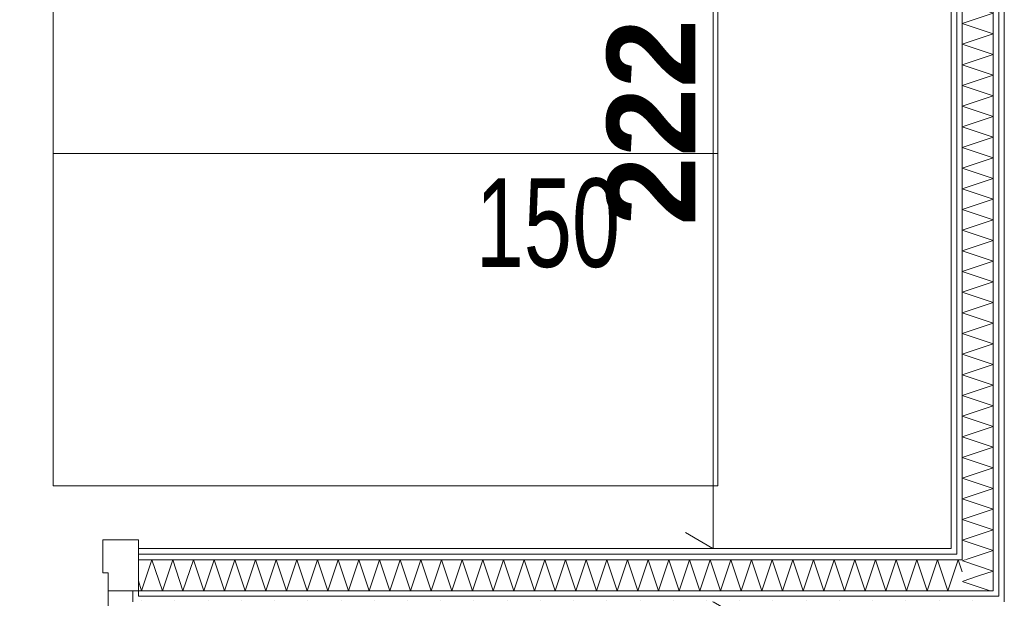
# Model space of a CAD drawing. Extents: x -7314 to 11761, y 144 to 9383.
# Tile 52 of 193: x 1113 to 1335, y 3343 to 3474. Entities that reach past the tile are written whole.
import ezdxf
from ezdxf.xclip import XClip

# ---------------------------------------------------------------- set-up
doc = ezdxf.new("R2010")
doc.units = 0
doc.header["$MEASUREMENT"] = 0
doc.header["$XCLIPFRAME"] = 0
doc.linetypes.add('Wipeout_Contour', pattern=[20000, 0, -20000])
for name, color, linetype in [('FORMA - Arch 01 - 220-A Ściany', 7, 'Continuous'), ('FORMA - Arch 02 - Strefy', 7, 'Continuous'), ('FORMA - Arch 04 - Wymiary ogólne', 7, 'Continuous')]:
    doc.layers.add(name, color=color, linetype=linetype)
doc.styles.add('STYL_AUTOMATYCZNY_7', font='arial.ttf', dxfattribs={"width": 0.7})
doc.styles.add('STYL_AUTOMATYCZNY_9', font='arial.ttf')
pattern_1 = [(0, (4185.3, -5972.398), (0, 7.5), [0, -7.5])]

# ---------------------------------------------------------------- blocks, each defined once
blk = doc.blocks.new('*X47')
at = {"layer": 'FORMA - Arch 01 - 220-A Ściany', "color": 7, "linetype": 'Continuous', "lineweight": 5, "ltscale": 0.025}
for p, q in [((1325.71, 3351.66), (1325.54, 3351.6)), ((1325.54, 3351.6), (1325.89, 3351.49)), ((1329.21, 3348.16), (1325.54, 3346.94)), ((1325.54, 3346.94), (1331.85, 3344.83))]:
    blk.add_line(p, q, dxfattribs=at)
blk = doc.blocks.new('*X55')
at = {"layer": 'FORMA - Arch 01 - 220-A Ściany', "color": 7, "linetype": 'Continuous', "lineweight": 5, "ltscale": 0.025}
for p, q in [((1329.23, 3579.04), (1332.54, 3577.94)), ((1332.54, 3577.94), (1325.54, 3575.6)), ((1325.54, 3575.6), (1332.54, 3573.27)), ((1332.54, 3573.27), (1325.54, 3570.94)), ((1325.54, 3570.94), (1332.54, 3568.6)), ((1332.54, 3568.6), (1325.54, 3566.27)), ((1325.54, 3566.27), (1332.54, 3563.94)), ((1332.54, 3563.94), (1325.54, 3561.6)), ((1325.54, 3561.6), (1332.54, 3559.27)), ((1332.54, 3559.27), (1325.54, 3556.94)), ((1325.54, 3556.94), (1332.54, 3554.6)), ((1332.54, 3554.6), (1325.54, 3552.27)), ((1325.54, 3552.27), (1332.54, 3549.94)), ((1332.54, 3549.94), (1325.54, 3547.6)), ((1325.54, 3547.6), (1332.54, 3545.27)), ((1332.54, 3545.27), (1325.54, 3542.94)), ((1325.54, 3542.94), (1332.54, 3540.6)), ((1332.54, 3540.6), (1325.54, 3538.27)), ((1325.54, 3538.27), (1332.54, 3535.94)), ((1332.54, 3535.94), (1325.54, 3533.6)), ((1325.54, 3533.6), (1332.54, 3531.27)), ((1332.54, 3531.27), (1325.54, 3528.94)), ((1325.54, 3528.94), (1332.54, 3526.6)), ((1332.54, 3526.6), (1325.54, 3524.27)), ((1325.54, 3524.27), (1332.54, 3521.94)), ((1332.54, 3521.94), (1325.54, 3519.6)), ((1325.54, 3519.6), (1332.54, 3517.27)), ((1332.54, 3517.27), (1325.54, 3514.94)), ((1325.54, 3514.94), (1332.54, 3512.6)), ((1332.54, 3512.6), (1325.54, 3510.27)), ((1325.54, 3510.27), (1332.54, 3507.94)), ((1332.54, 3507.94), (1325.54, 3505.6)), ((1325.54, 3505.6), (1332.54, 3503.27)), ((1332.54, 3503.27), (1325.54, 3500.94)), ((1325.54, 3500.94), (1332.54, 3498.6)), ((1332.54, 3498.6), (1325.54, 3496.27)), ((1325.54, 3496.27), (1332.54, 3493.94)), ((1332.54, 3493.94), (1325.54, 3491.6)), ((1325.54, 3491.6), (1332.54, 3489.27)), ((1332.54, 3489.27), (1325.54, 3486.94)), ((1325.54, 3486.94), (1332.54, 3484.6)), ((1332.54, 3484.6), (1325.54, 3482.27)), ((1325.54, 3482.27), (1332.54, 3479.94)), ((1332.54, 3479.94), (1325.54, 3477.6)), ((1325.54, 3477.6), (1332.54, 3475.27)), ((1332.54, 3475.27), (1325.54, 3472.94)), ((1325.54, 3472.94), (1332.54, 3470.6)), ((1332.54, 3470.6), (1325.54, 3468.27)), ((1325.54, 3468.27), (1332.54, 3465.94)), ((1332.54, 3465.94), (1325.54, 3463.6)), ((1325.54, 3463.6), (1332.54, 3461.27)), ((1332.54, 3461.27), (1325.54, 3458.94)), ((1325.54, 3458.94), (1332.54, 3456.6)), ((1332.54, 3456.6), (1325.54, 3454.27)), ((1325.54, 3454.27), (1332.54, 3451.94)), ((1332.54, 3451.94), (1325.54, 3449.6)), ((1325.54, 3449.6), (1332.54, 3447.27)), ((1332.54, 3447.27), (1325.54, 3444.94)), ((1325.54, 3444.94), (1332.54, 3442.6)), ((1332.54, 3442.6), (1325.54, 3440.27)), ((1325.54, 3440.27), (1332.54, 3437.94)), ((1332.54, 3437.94), (1325.54, 3435.6)), ((1325.54, 3435.6), (1332.54, 3433.27)), ((1332.54, 3433.27), (1325.54, 3430.94)), ((1325.54, 3430.94), (1332.54, 3428.6)), ((1332.54, 3428.6), (1325.54, 3426.27)), ((1325.54, 3426.27), (1332.54, 3423.94)), ((1332.54, 3423.94), (1325.54, 3421.6)), ((1325.54, 3421.6), (1332.54, 3419.27)), ((1332.54, 3419.27), (1325.54, 3416.94)), ((1325.54, 3416.94), (1332.54, 3414.6)), ((1332.54, 3414.6), (1325.54, 3412.27)), ((1325.54, 3412.27), (1332.54, 3409.94)), ((1332.54, 3409.94), (1325.54, 3407.6)), ((1325.54, 3407.6), (1332.54, 3405.27)), ((1332.54, 3405.27), (1325.54, 3402.94)), ((1325.54, 3402.94), (1332.54, 3400.6)), ((1332.54, 3400.6), (1325.54, 3398.27)), ((1325.54, 3398.27), (1332.54, 3395.94)), ((1332.54, 3395.94), (1325.54, 3393.6)), ((1325.54, 3393.6), (1332.54, 3391.27)), ((1332.54, 3391.27), (1325.54, 3388.94)), ((1325.54, 3388.94), (1332.54, 3386.6)), ((1332.54, 3386.6), (1325.54, 3384.27)), ((1325.54, 3384.27), (1332.54, 3381.94)), ((1332.54, 3381.94), (1325.54, 3379.6)), ((1325.54, 3379.6), (1332.54, 3377.27)), ((1332.54, 3377.27), (1325.54, 3374.94)), ((1325.54, 3374.94), (1332.54, 3372.6)), ((1332.54, 3372.6), (1325.54, 3370.27)), ((1325.54, 3370.27), (1332.54, 3367.94)), ((1332.54, 3367.94), (1325.54, 3365.6)), ((1325.54, 3365.6), (1332.54, 3363.27)), ((1332.54, 3363.27), (1325.54, 3360.94)), ((1325.54, 3360.94), (1332.54, 3358.6)), ((1332.54, 3358.6), (1325.54, 3356.27)), ((1325.54, 3356.27), (1332.54, 3353.94)), ((1332.54, 3353.94), (1326.23, 3351.83))]:
    blk.add_line(p, q, dxfattribs=at)
blk = doc.blocks.new('*X56')
at = {"layer": 'FORMA - Arch 01 - 220-A Ściany', "color": 7, "linetype": 'Continuous', "lineweight": 5, "ltscale": 0.025}
for p, q in [((1326.23, 3351.83), (1325.71, 3351.66)), ((1325.89, 3351.49), (1332.54, 3349.27)), ((1332.54, 3349.27), (1329.21, 3348.16))]:
    blk.add_line(p, q, dxfattribs=at)
blk = doc.blocks.new('*X415')
at = {"layer": 'FORMA - Arch 01 - 220-A Ściany', "color": 7, "linetype": 'Continuous', "lineweight": 5, "ltscale": 0.025}
for p, q in [((1142.63, 3351.83), (1140.3, 3344.83)), ((1144.97, 3344.83), (1142.63, 3351.83)), ((1147.3, 3351.83), (1144.97, 3344.83)), ((1149.63, 3344.83), (1147.3, 3351.83)), ((1151.97, 3351.83), (1149.63, 3344.83)), ((1154.3, 3344.83), (1151.97, 3351.83)), ((1156.63, 3351.83), (1154.3, 3344.83)), ((1158.97, 3344.83), (1156.63, 3351.83)), ((1161.3, 3351.83), (1158.97, 3344.83)), ((1163.63, 3344.83), (1161.3, 3351.83)), ((1165.97, 3351.83), (1163.63, 3344.83)), ((1168.3, 3344.83), (1165.97, 3351.83)), ((1170.63, 3351.83), (1168.3, 3344.83)), ((1172.97, 3344.83), (1170.63, 3351.83)), ((1175.3, 3351.83), (1172.97, 3344.83)), ((1177.63, 3344.83), (1175.3, 3351.83)), ((1179.97, 3351.83), (1177.63, 3344.83)), ((1182.3, 3344.83), (1179.97, 3351.83)), ((1184.63, 3351.83), (1182.3, 3344.83)), ((1186.97, 3344.83), (1184.63, 3351.83)), ((1189.3, 3351.83), (1186.97, 3344.83)), ((1191.63, 3344.83), (1189.3, 3351.83)), ((1193.97, 3351.83), (1191.63, 3344.83)), ((1196.3, 3344.83), (1193.97, 3351.83)), ((1198.63, 3351.83), (1196.3, 3344.83)), ((1200.97, 3344.83), (1198.63, 3351.83)), ((1203.3, 3351.83), (1200.97, 3344.83)), ((1205.63, 3344.83), (1203.3, 3351.83)), ((1207.97, 3351.83), (1205.63, 3344.83)), ((1210.3, 3344.83), (1207.97, 3351.83)), ((1212.63, 3351.83), (1210.3, 3344.83)), ((1214.97, 3344.83), (1212.63, 3351.83)), ((1217.3, 3351.83), (1214.97, 3344.83)), ((1219.63, 3344.83), (1217.3, 3351.83)), ((1221.97, 3351.83), (1219.63, 3344.83)), ((1224.3, 3344.83), (1221.97, 3351.83)), ((1226.63, 3351.83), (1224.3, 3344.83)), ((1228.97, 3344.83), (1226.63, 3351.83)), ((1231.3, 3351.83), (1228.97, 3344.83)), ((1233.63, 3344.83), (1231.3, 3351.83)), ((1235.97, 3351.83), (1233.63, 3344.83)), ((1238.3, 3344.83), (1235.97, 3351.83)), ((1240.63, 3351.83), (1238.3, 3344.83)), ((1242.97, 3344.83), (1240.63, 3351.83)), ((1245.3, 3351.83), (1242.97, 3344.83)), ((1247.63, 3344.83), (1245.3, 3351.83)), ((1249.97, 3351.83), (1247.63, 3344.83)), ((1252.3, 3344.83), (1249.97, 3351.83)), ((1254.63, 3351.83), (1252.3, 3344.83)), ((1256.97, 3344.83), (1254.63, 3351.83)), ((1259.3, 3351.83), (1256.97, 3344.83)), ((1261.63, 3344.83), (1259.3, 3351.83)), ((1263.97, 3351.83), (1261.63, 3344.83)), ((1266.3, 3344.83), (1263.97, 3351.83)), ((1268.63, 3351.83), (1266.3, 3344.83)), ((1270.97, 3344.83), (1268.63, 3351.83)), ((1273.3, 3351.83), (1270.97, 3344.83)), ((1275.63, 3344.83), (1273.3, 3351.83)), ((1277.97, 3351.83), (1275.63, 3344.83)), ((1280.3, 3344.83), (1277.97, 3351.83)), ((1282.63, 3351.83), (1280.3, 3344.83)), ((1284.97, 3344.83), (1282.63, 3351.83)), ((1287.3, 3351.83), (1284.97, 3344.83)), ((1289.63, 3344.83), (1287.3, 3351.83)), ((1291.97, 3351.83), (1289.63, 3344.83)), ((1294.3, 3344.83), (1291.97, 3351.83)), ((1296.63, 3351.83), (1294.3, 3344.83)), ((1298.97, 3344.83), (1296.63, 3351.83)), ((1301.3, 3351.83), (1298.97, 3344.83)), ((1303.63, 3344.83), (1301.3, 3351.83)), ((1305.97, 3351.83), (1303.63, 3344.83)), ((1308.3, 3344.83), (1305.97, 3351.83)), ((1310.63, 3351.83), (1308.3, 3344.83)), ((1312.97, 3344.83), (1310.63, 3351.83)), ((1315.3, 3351.83), (1312.97, 3344.83)), ((1317.63, 3344.83), (1315.3, 3351.83)), ((1319.97, 3351.83), (1317.63, 3344.83)), ((1322.3, 3344.83), (1319.97, 3351.83)), ((1324.63, 3351.83), (1322.3, 3344.83)), ((1325.54, 3349.11), (1324.63, 3351.83)), ((1140.3, 3344.83), (1139.56, 3347.06))]:
    blk.add_line(p, q, dxfattribs=at)
blk = doc.blocks.new('Rysunek_1_1', base_point=(4185.3, -5972.4))
at = {"layer": 'FORMA - Arch 01 - 220-A Ściany', "color": 7, "linetype": 'Continuous', "lineweight": 13, "ltscale": 0.025}
blk.add_arc((1020.36, 3344.83), 112.4, 270, 0, dxfattribs=at)
at = {"layer": 'FORMA - Arch 04 - Wymiary ogólne', "color": 154, "linetype": 'Continuous', "lineweight": 13, "ltscale": 0.025}
blk.add_line((1263.06, 3345.94), (1275.56, 3338.72), dxfattribs=at)
at = {"color": 254, "linetype": 'Wipeout_Contour', "lineweight": 0, "ltscale": 10797.255442}
blk.add_wipeout([(1333.79, 3343.58), (1333.79, 3342.33), (1335.04, 3342.33)], dxfattribs=at).dxf.layer = 'FORMA - Arch 01 - 220-A Ściany'
at = {"color": 254, "linetype": 'Wipeout_Contour', "lineweight": 0, "ltscale": 21646.67194}
blk.add_wipeout([(1323.04, 3354.33), (1323.04, 3576.54), (914.04, 3576.54), (914.04, 3398.43), (954.04, 3398.43), (954.04, 3354.33)], dxfattribs=at).dxf.layer = 'FORMA - Arch 02 - Strefy'
at = {"layer": 'FORMA - Arch 01 - 220-A Ściany', "linetype": 'Continuous', "lineweight": 5}
h = blk.add_hatch(dxfattribs=at)
h.set_pattern_fill('Gips_0001', style=0, pattern_type=2)
h.set_pattern_definition(pattern_1)
h.paths.add_polyline_path([(1333.79, 3343.58), (1333.79, 3342.33), (1335.04, 3342.33)])
at = {"color": 7, "linetype": 'Continuous', "lineweight": 13, "ltscale": 0.025}
for p, q in [((1120.34, 3368.54), (1120.34, 3518.54)), ((1270.34, 3518.54), (1270.34, 3368.54)), ((1120.34, 3443.54), (1270.34, 3443.54)), ((1270.34, 3368.54), (1120.34, 3368.54))]:
    blk.add_line(p, q, dxfattribs=at)
at = {"layer": 'FORMA - Arch 04 - Wymiary ogólne', "color": 154, "linetype": 'Continuous', "lineweight": 13, "ltscale": 0.025}
for p, q in [((1269.31, 3354.33), (1269.31, 3576.54)), ((1263.06, 3357.94), (1275.56, 3350.72)), ((1278.68, 3354.33), (1259.93, 3354.33)), ((1269.31, 3342.33), (1269.31, 3354.33))]:
    blk.add_line(p, q, dxfattribs=at)
at = {"color": 7, "linetype": 'Continuous', "lineweight": 25, "insert": (1248.31, 3427.8), "char_height": 20, "attachment_point": 6, "style": 'STYL_AUTOMATYCZNY_7'}
blk.add_mtext('\\A1;{\\pqr;\\fArial|b0|i0|c238|p0;\\W0.700000;150}', dxfattribs=at)
at = {"layer": 'FORMA - Arch 04 - Wymiary ogólne', "color": 154, "linetype": 'Continuous', "lineweight": 13, "insert": (1265.31, 3427.3), "char_height": 20, "width": 45.7634, "attachment_point": 7, "rotation": 90, "style": 'STYL_AUTOMATYCZNY_9'}
blk.add_mtext('\\A1;{\\pql;\\fArial|b1|i0|c238|p0;\\W1.000000;222}', dxfattribs=at)
at = {"color": 254, "linetype": 'Wipeout_Contour', "lineweight": 0, "ltscale": 10815.331416}
blk.add_wipeout([(1323.04, 3354.33), (1323.04, 3353.08), (1324.29, 3353.08)], dxfattribs=at).dxf.layer = 'FORMA - Arch 01 - 220-A Ściany'
at = {"layer": 'FORMA - Arch 01 - 220-A Ściany', "linetype": 'Continuous', "lineweight": 5}
h = blk.add_hatch(dxfattribs=at)
h.set_pattern_fill('Gips_0001', style=0, pattern_type=2)
h.set_pattern_definition(pattern_1)
h.paths.add_polyline_path([(1323.04, 3354.33), (1323.04, 3353.08), (1324.29, 3353.08)])
at = {"color": 254, "linetype": 'Wipeout_Contour', "lineweight": 0, "ltscale": 10799.348958}
blk.add_wipeout([(1332.54, 3344.83), (1332.54, 3343.58), (1333.79, 3343.58)], dxfattribs=at).dxf.layer = 'FORMA - Arch 01 - 220-A Ściany'
at = {"layer": 'FORMA - Arch 01 - 220-A Ściany', "linetype": 'Continuous', "lineweight": 5}
h = blk.add_hatch(dxfattribs=at)
h.set_pattern_fill('Gips_0001', style=0, pattern_type=2)
h.set_pattern_definition(pattern_1)
h.paths.add_polyline_path([(1332.54, 3344.83), (1332.54, 3343.58), (1333.79, 3343.58)])
at = {"color": 254, "linetype": 'Wipeout_Contour', "lineweight": 0, "ltscale": 14839.335047}
blk.add_wipeout([(1324.29, 3354.33), (1324.29, 3576.54), (1323.04, 3576.54), (1323.04, 3354.33)], dxfattribs=at).dxf.layer = 'FORMA - Arch 01 - 220-A Ściany'
at = {"color": 254, "linetype": 'Wipeout_Contour', "lineweight": 0, "ltscale": 10813.221227}
blk.add_wipeout([(1324.29, 3353.08), (1324.29, 3351.83), (1325.54, 3351.83)], dxfattribs=at).dxf.layer = 'FORMA - Arch 01 - 220-A Ściany'
at = {"layer": 'FORMA - Arch 01 - 220-A Ściany', "linetype": 'Continuous', "lineweight": 5}
h = blk.add_hatch(dxfattribs=at)
h.set_pattern_fill('Gips_0001', style=0, pattern_type=2)
h.set_pattern_definition(pattern_1)
h.paths.add_polyline_path([(1324.29, 3354.33), (1324.29, 3576.54), (1323.04, 3576.54), (1323.04, 3354.33)])
h = blk.add_hatch(dxfattribs=at)
h.set_pattern_fill('Gips_0001', style=0, pattern_type=2)
h.set_pattern_definition(pattern_1)
h.paths.add_polyline_path([(1324.29, 3353.08), (1324.29, 3351.83), (1325.54, 3351.83)])
at = {"color": 254, "linetype": 'Wipeout_Contour', "lineweight": 0, "ltscale": 15336.034718}
blk.add_wipeout([(1335.04, 3842.92), (1333.79, 3842.92), (1333.79, 3343.58), (1335.04, 3343.58)], dxfattribs=at).dxf.layer = 'FORMA - Arch 01 - 220-A Ściany'
at = {"layer": 'FORMA - Arch 01 - 220-A Ściany', "linetype": 'Continuous', "lineweight": 5}
h = blk.add_hatch(dxfattribs=at)
h.set_pattern_fill('Gips_0001', style=0, pattern_type=2)
h.set_pattern_definition(pattern_1)
h.paths.add_polyline_path([(1335.04, 3842.92), (1333.79, 3842.92), (1333.79, 3343.58), (1335.04, 3343.58)])
at = {"color": 254, "linetype": 'Wipeout_Contour', "lineweight": 0, "ltscale": 10817.516082}
blk.add_wipeout([(1324.29, 3354.33), (1323.04, 3354.33), (1324.29, 3353.08)], dxfattribs=at).dxf.layer = 'FORMA - Arch 01 - 220-A Ściany'
at = {"color": 254, "linetype": 'Wipeout_Contour', "lineweight": 0, "ltscale": 10802.546101}
blk.add_wipeout([(1325.54, 3351.83), (1325.54, 3344.83), (1332.54, 3344.83)], dxfattribs=at).dxf.layer = 'FORMA - Arch 01 - 220-A Ściany'
at = {"layer": 'FORMA - Arch 01 - 220-A Ściany', "linetype": 'Continuous', "lineweight": 5}
h = blk.add_hatch(dxfattribs=at)
h.set_pattern_fill('Gips_0001', style=0, pattern_type=2)
h.set_pattern_definition(pattern_1)
h.paths.add_polyline_path([(1324.29, 3354.33), (1323.04, 3354.33), (1324.29, 3353.08)])
at = {"layer": 'FORMA - Arch 01 - 220-A Ściany', "color": 7, "linetype": 'Continuous', "lineweight": 15, "ltscale": 0.025, "flags": 128}
blk.add_lwpolyline([(1323.04, 3576.54), (1323.04, 3354.33)], dxfattribs=at)
at = {"color": 7, "linetype": 'Continuous', "lineweight": 13, "ltscale": 0.025}
blk.add_blockref('*X47', (0, 0), dxfattribs=at)
at = {"color": 254, "linetype": 'Wipeout_Contour', "lineweight": 0, "ltscale": 10799.437792}
blk.add_wipeout([(1335.04, 3343.58), (1333.79, 3343.58), (1335.04, 3342.33)], dxfattribs=at).dxf.layer = 'FORMA - Arch 01 - 220-A Ściany'
at = {"layer": 'FORMA - Arch 01 - 220-A Ściany', "linetype": 'Continuous', "lineweight": 5}
h = blk.add_hatch(dxfattribs=at)
h.set_pattern_fill('Gips_0001', style=0, pattern_type=2)
h.set_pattern_definition(pattern_1)
h.paths.add_polyline_path([(1335.04, 3343.58), (1333.79, 3343.58), (1335.04, 3342.33)])
at = {"layer": 'FORMA - Arch 01 - 220-A Ściany', "color": 7, "linetype": 'Continuous', "lineweight": 15, "ltscale": 0.025, "flags": 128}
blk.add_lwpolyline([(1335.04, 3342.33), (1335.04, 3842.92)], dxfattribs=at)
at = {"color": 254, "linetype": 'Wipeout_Contour', "lineweight": 0, "ltscale": 15336.611121}
blk.add_wipeout([(1332.54, 3842.92), (1332.54, 3344.83), (1333.79, 3344.83), (1333.79, 3842.92)], dxfattribs=at).dxf.layer = 'FORMA - Arch 01 - 220-A Ściany'
at = {"color": 254, "linetype": 'Wipeout_Contour', "lineweight": 0, "ltscale": 14841.140167}
blk.add_wipeout([(1325.54, 3353.08), (1325.54, 3577.79), (1324.29, 3577.79), (1324.29, 3353.08)], dxfattribs=at).dxf.layer = 'FORMA - Arch 01 - 220-A Ściany'
at = {"color": 254, "linetype": 'Wipeout_Contour', "lineweight": 0, "ltscale": 14294.525576}
blk.add_wipeout([(1139.56, 3354.33), (1139.56, 3353.08), (1323.04, 3353.08), (1323.04, 3354.33)], dxfattribs=at).dxf.layer = 'FORMA - Arch 01 - 220-A Ściany'
at = {"layer": 'FORMA - Arch 01 - 220-A Ściany', "linetype": 'Continuous', "lineweight": 5}
h = blk.add_hatch(dxfattribs=at)
h.set_pattern_fill('Gips_0001', style=0, pattern_type=2)
h.set_pattern_definition(pattern_1)
h.paths.add_polyline_path([(1332.54, 3842.92), (1332.54, 3344.83), (1333.79, 3344.83), (1333.79, 3842.92)])
h = blk.add_hatch(dxfattribs=at)
h.set_pattern_fill('Gips_0001', style=0, pattern_type=2)
h.set_pattern_definition(pattern_1)
h.paths.add_polyline_path([(1325.54, 3353.08), (1325.54, 3577.79), (1324.29, 3577.79), (1324.29, 3353.08)])
h = blk.add_hatch(dxfattribs=at)
h.set_pattern_fill('Gips_0001', style=0, pattern_type=2)
h.set_pattern_definition(pattern_1)
h.paths.add_polyline_path([(1139.56, 3354.33), (1139.56, 3353.08), (1323.04, 3353.08), (1323.04, 3354.33)])
at = {"layer": 'FORMA - Arch 01 - 220-A Ściany', "color": 7, "linetype": 'Continuous', "lineweight": 15, "ltscale": 0.025, "flags": 128}
blk.add_lwpolyline([(1323.04, 3354.33), (1139.56, 3354.33)], dxfattribs=at)
at = {"color": 254, "linetype": 'Wipeout_Contour', "lineweight": 0, "ltscale": 10815.405626}
blk.add_wipeout([(1325.54, 3353.08), (1324.29, 3353.08), (1325.54, 3351.83)], dxfattribs=at).dxf.layer = 'FORMA - Arch 01 - 220-A Ściany'
at = {"color": 254, "linetype": 'Wipeout_Contour', "lineweight": 0, "ltscale": 10801.531579}
blk.add_wipeout([(1333.79, 3344.83), (1332.54, 3344.83), (1333.79, 3343.58)], dxfattribs=at).dxf.layer = 'FORMA - Arch 01 - 220-A Ściany'
at = {"layer": 'FORMA - Arch 01 - 220-A Ściany', "linetype": 'Continuous', "lineweight": 5}
h = blk.add_hatch(dxfattribs=at)
h.set_pattern_fill('Gips_0001', style=0, pattern_type=2)
h.set_pattern_definition(pattern_1)
h.paths.add_polyline_path([(1325.54, 3353.08), (1324.29, 3353.08), (1325.54, 3351.83)])
h = blk.add_hatch(dxfattribs=at)
h.set_pattern_fill('Gips_0001', style=0, pattern_type=2)
h.set_pattern_definition(pattern_1)
h.paths.add_polyline_path([(1333.79, 3344.83), (1332.54, 3344.83), (1333.79, 3343.58)])
at = {"layer": 'FORMA - Arch 01 - 220-A Ściany', "color": 7, "linetype": 'Continuous', "lineweight": 13, "ltscale": 0.025}
for p, q in [((1333.79, 3344.83), (1333.79, 3842.92)), ((1324.29, 3577.79), (1324.29, 3353.08)), ((1333.79, 3343.58), (1333.79, 3344.83))]:
    blk.add_line(p, q, dxfattribs=at)
at = {"color": 254, "linetype": 'Wipeout_Contour', "lineweight": 0, "ltscale": 14847.069241}
blk.add_wipeout([(1332.54, 3351.83), (1332.54, 3579.04), (1325.54, 3579.04), (1325.54, 3351.83)], dxfattribs=at).dxf.layer = 'FORMA - Arch 01 - 220-A Ściany'
at = {"color": 254, "linetype": 'Wipeout_Contour', "lineweight": 0, "ltscale": 14262.115011}
blk.add_wipeout([(1139.56, 3343.58), (1139.56, 3342.33), (1333.79, 3342.33), (1333.79, 3343.58)], dxfattribs=at).dxf.layer = 'FORMA - Arch 01 - 220-A Ściany'
at = {"layer": 'FORMA - Arch 01 - 220-A Ściany', "linetype": 'Continuous', "lineweight": 5}
h = blk.add_hatch(dxfattribs=at)
h.set_pattern_fill('Gips_0001', style=0, pattern_type=2)
h.set_pattern_definition(pattern_1)
h.paths.add_polyline_path([(1139.56, 3343.58), (1139.56, 3342.33), (1333.79, 3342.33), (1333.79, 3343.58)])
at = {"color": 7, "linetype": 'Continuous', "lineweight": 13, "ltscale": 0.025}
blk.add_blockref('*X55', (0, 0), dxfattribs=at)
at = {"color": 254, "linetype": 'Wipeout_Contour', "lineweight": 0, "ltscale": 10812.195326}
blk.add_wipeout([(1332.54, 3351.83), (1325.54, 3351.83), (1332.54, 3344.83)], dxfattribs=at).dxf.layer = 'FORMA - Arch 01 - 220-A Ściany'
at = {"layer": 'FORMA - Arch 01 - 220-A Ściany', "color": 7, "linetype": 'Continuous', "lineweight": 13, "ltscale": 0.025}
for p, q in [((1325.54, 3579.04), (1325.54, 3351.83)), ((1332.54, 3351.83), (1332.54, 3579.04)), ((1324.29, 3351.83), (1325.54, 3351.83)), ((1332.54, 3344.83), (1332.54, 3351.83)), ((1325.54, 3344.83), (1332.54, 3344.83))]:
    blk.add_line(p, q, dxfattribs=at)
at = {"color": 7, "linetype": 'Continuous', "lineweight": 13, "ltscale": 0.025}
blk.add_blockref('*X56', (0, 0), dxfattribs=at)
at = {"color": 254, "linetype": 'Wipeout_Contour', "lineweight": 0, "ltscale": 14290.751009}
blk.add_wipeout([(1139.56, 3351.83), (1324.29, 3351.83), (1324.29, 3353.08), (1139.56, 3353.08)], dxfattribs=at).dxf.layer = 'FORMA - Arch 01 - 220-A Ściany'
at = {"color": 254, "linetype": 'Wipeout_Contour', "lineweight": 0, "ltscale": 14265.877776}
blk.add_wipeout([(1332.54, 3344.83), (1139.56, 3344.83), (1139.56, 3343.58), (1332.54, 3343.58)], dxfattribs=at).dxf.layer = 'FORMA - Arch 01 - 220-A Ściany'
at = {"layer": 'FORMA - Arch 01 - 220-A Ściany', "linetype": 'Continuous', "lineweight": 5}
h = blk.add_hatch(dxfattribs=at)
h.set_pattern_fill('Gips_0001', style=0, pattern_type=2)
h.set_pattern_definition(pattern_1)
h.paths.add_polyline_path([(1139.56, 3351.83), (1324.29, 3351.83), (1324.29, 3353.08), (1139.56, 3353.08)])
h = blk.add_hatch(dxfattribs=at)
h.set_pattern_fill('Gips_0001', style=0, pattern_type=2)
h.set_pattern_definition(pattern_1)
h.paths.add_polyline_path([(1332.54, 3344.83), (1139.56, 3344.83), (1139.56, 3343.58), (1332.54, 3343.58)])
at = {"layer": 'FORMA - Arch 01 - 220-A Ściany', "color": 7, "linetype": 'Continuous', "lineweight": 15, "ltscale": 0.025}
blk.add_line((1139.56, 3353.08), (1139.56, 3354.33), dxfattribs=at)
at = {"layer": 'FORMA - Arch 01 - 220-A Ściany', "color": 7, "linetype": 'Continuous', "lineweight": 13, "ltscale": 0.025}
for p, q in [((1324.29, 3353.08), (1139.56, 3353.08)), ((1332.54, 3343.58), (1333.79, 3343.58))]:
    blk.add_line(p, q, dxfattribs=at)
at = {"color": 254, "linetype": 'Wipeout_Contour', "lineweight": 0, "ltscale": 14276.187989}
blk.add_wipeout([(1139.56, 3344.83), (1325.54, 3344.83), (1325.54, 3351.83), (1139.56, 3351.83)], dxfattribs=at).dxf.layer = 'FORMA - Arch 01 - 220-A Ściany'
at = {"layer": 'FORMA - Arch 01 - 220-A Ściany', "color": 7, "linetype": 'Continuous', "lineweight": 15, "ltscale": 0.025}
blk.add_line((1139.56, 3351.83), (1139.56, 3353.08), dxfattribs=at)
at = {"layer": 'FORMA - Arch 01 - 220-A Ściany', "color": 7, "linetype": 'Continuous', "lineweight": 13, "ltscale": 0.025}
for p, q in [((1324.29, 3351.83), (1139.56, 3351.83)), ((1324.29, 3351.83), (1325.54, 3351.83)), ((1325.54, 3344.83), (1332.54, 3344.83))]:
    blk.add_line(p, q, dxfattribs=at)
at = {"color": 7, "linetype": 'Continuous', "lineweight": 13, "ltscale": 0.025}
blk.add_blockref('*X415', (0, 0), dxfattribs=at)
at = {"color": 254, "linetype": 'Wipeout_Contour', "lineweight": 0, "ltscale": 17661.236451}
blk.add_wipeout([(1139.56, 3342.33), (1139.56, 3343.58), (1139.56, 3344.83), (1138.31, 3344.83), (1138.31, 3342.33)], dxfattribs=at).dxf.layer = 'FORMA - Arch 01 - 220-A Ściany'
at = {"layer": 'FORMA - Arch 01 - 220-A Ściany', "linetype": 'Continuous', "lineweight": 5}
h = blk.add_hatch(dxfattribs=at)
h.set_pattern_fill('Gips_0001', style=0, pattern_type=2)
h.set_pattern_definition(pattern_1)
h.paths.add_polyline_path([(1139.56, 3342.33), (1139.56, 3343.58), (1139.56, 3344.83), (1138.31, 3344.83), (1138.31, 3342.33)])
at = {"layer": 'FORMA - Arch 01 - 220-A Ściany', "color": 7, "linetype": 'Continuous', "lineweight": 15, "ltscale": 0.025}
for p, q in [((1139.56, 3344.83), (1139.56, 3351.83)), ((1138.31, 3344.83), (1138.31, 3342.33)), ((1139.56, 3344.83), (1138.31, 3344.83))]:
    blk.add_line(p, q, dxfattribs=at)
at = {"layer": 'FORMA - Arch 01 - 220-A Ściany', "color": 7, "linetype": 'Continuous', "lineweight": 13, "ltscale": 0.025}
for p, q in [((1139.56, 3344.83), (1325.54, 3344.83)), ((1139.56, 3343.58), (1139.56, 3344.83)), ((1139.56, 3343.58), (1332.54, 3343.58))]:
    blk.add_line(p, q, dxfattribs=at)
at = {"color": 254, "linetype": 'Wipeout_Contour', "lineweight": 0, "ltscale": 21221.521594}
blk.add_wipeout([(1131.56, 3356.33), (1131.56, 3348.83), (1132.76, 3348.83), (1132.76, 3344.83), (1139.56, 3344.83), (1139.56, 3356.33)], dxfattribs=at).dxf.layer = 'FORMA - Arch 01 - 220-A Ściany'
at = {"layer": 'FORMA - Arch 01 - 220-A Ściany', "color": 7, "linetype": 'Continuous', "lineweight": 15, "ltscale": 0.025}
for p, q in [((1131.56, 3356.33), (1131.56, 3348.83)), ((1139.56, 3356.33), (1131.56, 3356.33)), ((1139.56, 3344.83), (1139.56, 3356.33)), ((1139.56, 3353.08), (1139.56, 3354.33)), ((1139.56, 3353.08), (1139.56, 3354.33)), ((1139.56, 3351.83), (1139.56, 3353.08)), ((1139.56, 3351.83), (1139.56, 3353.08)), ((1139.56, 3344.83), (1139.56, 3351.83)), ((1139.56, 3344.83), (1139.56, 3351.83)), ((1131.56, 3348.83), (1132.76, 3348.83)), ((1132.76, 3348.83), (1132.76, 3344.83)), ((1132.76, 3344.83), (1139.56, 3344.83)), ((1138.31, 3344.83), (1138.31, 3342.33))]:
    blk.add_line(p, q, dxfattribs=at)

msp = doc.modelspace()

# ---------------------------------------------------------------- block references
at = {"lineweight": 20}
ref = msp.add_blockref('Rysunek_1_1', (4185.29965, -5972.39804), dxfattribs=at)
XClip(ref).set_block_clipping_path([(254.0251470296, 246.5573808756), (9689.7973583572, 9358.9497337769)])

doc.saveas('drawing.dxf')
